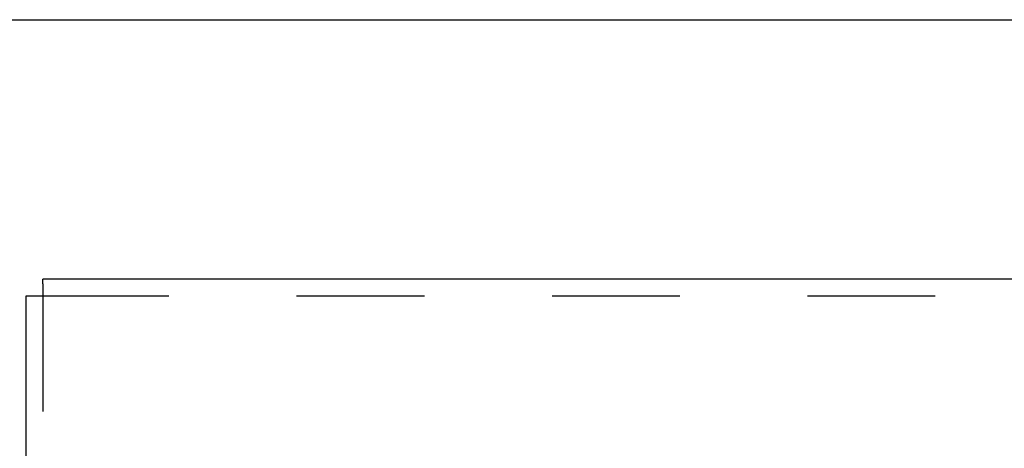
# Model space of a CAD drawing. Header units: inches. Extents: x 0 to 82.5, y 0 to 53.4.
# Tile 61 of 128: x 21.8 to 25.3, y 51.9 to 53.4. Entities that reach past the tile are written whole.
import ezdxf

# ---------------------------------------------------------------- set-up
doc = ezdxf.new("R2010")
doc.units = ezdxf.units.IN
doc.header["$LTSCALE"] = 4.538835
doc.header["$MEASUREMENT"] = 0
doc.linetypes.add('HIDDEN', pattern=[0.2, 0.1, -0.1])
doc.layers.get('0').update_dxf_attribs({"linetype": 'CONTINUOUS'})
doc.layers.add('DEFAULT_2', color=8, linetype='HIDDEN')

msp = doc.modelspace()

# ---------------------------------------------------------------- linework, layer by layer
at = {"color": 7, "linetype": 'Continuous'}
for p, q in [((0, 53.3981), (82.5243, 53.3981)), ((21.8292, 52.4167), (21.8892, 52.4167))]:
    msp.add_line(p, q, dxfattribs=at)
at = {"color": 3, "linetype": 'Continuous'}
for p, q in [((21.8892, 52.4597), (21.8892, 52.4757)), ((37.7692, 52.4757), (21.8892, 52.4757)), ((21.8292, 37.9256), (21.8292, 52.4167))]:
    msp.add_line(p, q, dxfattribs=at)
at = {"layer": 'DEFAULT_2', "color": 8, "linetype": 'HIDDEN'}
for p, q in [((21.8892, 52.4597), (21.8892, 51.7309)), ((37.7692, 52.4157), (21.8892, 52.4157))]:
    msp.add_line(p, q, dxfattribs=at)

doc.saveas('drawing.dxf')
